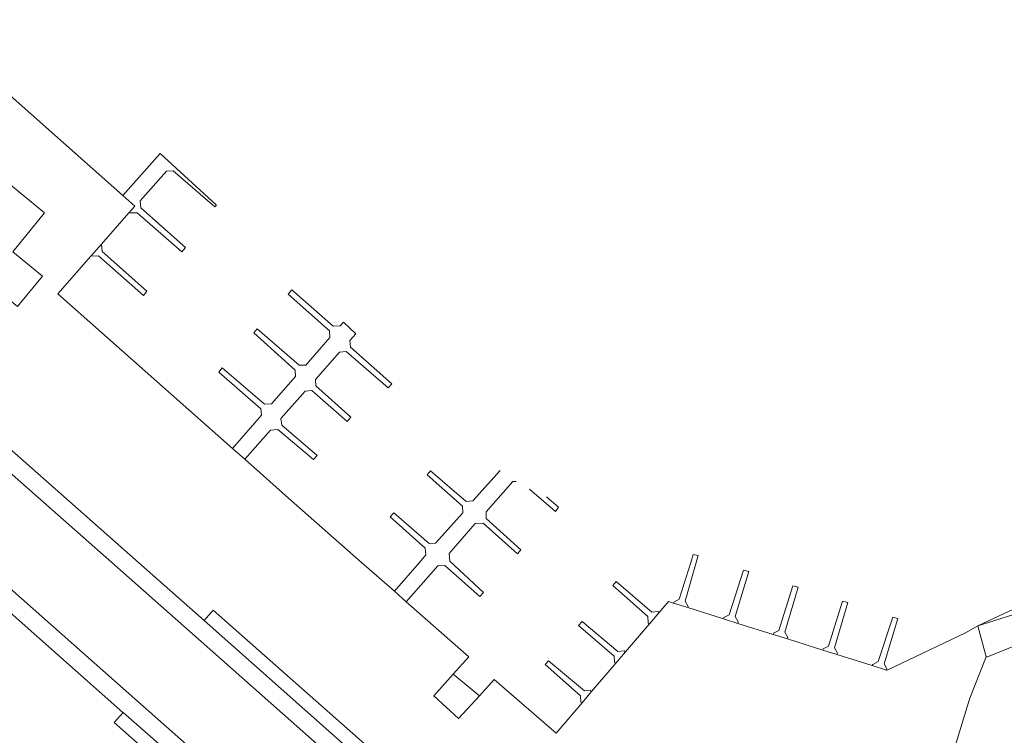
# Model space of a CAD drawing. Header units: metres. Extents: x 89888 to 94270, y 464165 to 468904.
# Tile 182 of 256: x 93624 to 93738, y 466230 to 466313. Entities that reach past the tile are written whole.
import ezdxf

# ---------------------------------------------------------------- set-up
doc = ezdxf.new("R2010")
doc.units = ezdxf.units.M
for name, color, linetype, lineweight in [('B_BEBOUWINGSGRENS_0', 251, 'CONTINUOUS', 13), ('G_GRENS_ALGEMEEN_0', 251, 'CONTINUOUS', 13), ('K_STEIGER_1', 251, 'CONTINUOUS', 13), ('T_CULTUURGRENS_0', 251, 'CONTINUOUS', 13), ('T_HEK_LIJN_0', 251, 'CONTINUOUS', 13), ('V_WEGGRENS_0', 251, 'CONTINUOUS', 13), ('W_WALBESCHERMING_LIJN_0', 251, 'CONTINUOUS', 13), ('W_WATERGRENS_0', 251, 'CONTINUOUS', 13)]:
    doc.layers.add(name, color=color, linetype=linetype, lineweight=lineweight)

# ---------------------------------------------------------------- blocks, each defined once
blk = doc.blocks.new('OGT_BLOK3_ACAD_1_FMEBLOCK25')
at = {"layer": 'K_STEIGER_1'}
for points in [[(2.97, 6.97), (2.97, 6.97), (-0.16, 3.46), (-0.93, 3.42), (-5.05, 6.93), (-5.45, 6.48), (-1.39, 2.87), (-1.34, 2.1), (-4.49, -1.41), (-5.24, -1.43), (-9.32, 2.1), (-9.71, 1.62), (-5.68, -1.98), (-5.59, -2.76), (-6.34, -3.63), (-9.23, -6.97)], [(-2.85, -3.49), (-2.92, -2.6), (0.11, 0.87), (1, 0.91), (4.97, -2.65), (5.37, -2.18), (1.37, 1.44), (1.38, 2.21), (4.44, 5.72), (4.81, 5.72)], [(6.37, 4.81), (9.35, 2.26), (9.71, 2.74), (8.33, 3.96)]]:
    blk.add_lwpolyline(points, dxfattribs=at)

msp = doc.modelspace()

# ---------------------------------------------------------------- linework, layer by layer
at = {"layer": 'B_BEBOUWINGSGRENS_0'}
msp.add_lwpolyline([(93611.44, 466289.66), (93623.82, 466279.53), (93626.7, 466283.04), (93623.26, 466285.85), (93626.95, 466290.36), (93618, 466297.68), (93611.44, 466289.66)], dxfattribs=at)
at = {"layer": 'G_GRENS_ALGEMEEN_0'}
msp.add_line((93674.76, 466231.98), (93671.9, 466234.6), dxfattribs=at)
at = {"layer": 'K_STEIGER_1'}
for points in [[(93646.75, 466291.28), (93640.28, 466297.22), (93635.97, 466292.35)], [(93636.69, 466290.37), (93637.65, 466290.36), (93642.81, 466285.86), (93643.21, 466286.36), (93638.07, 466290.93), (93637.98, 466291.74), (93641.01, 466295.16), (93641.8, 466295.22), (93646.62, 466291.05), (93646.8, 466291.24)], [(93632.27, 466285.35), (93633.15, 466285.38), (93638.35, 466280.83), (93638.74, 466281.31), (93633.61, 466285.91), (93633.5, 466286.74)], [(93662.88, 466276.41), (93661.45, 466277.73), (93661.08, 466277.31), (93660.28, 466277.26), (93655.48, 466281.46), (93655.07, 466280.98), (93659.83, 466276.72), (93659.89, 466275.96), (93657.11, 466272.79), (93656.34, 466272.76), (93651.49, 466276.97), (93651.1, 466276.52), (93655.87, 466272.21), (93655.93, 466271.47), (93653.15, 466268.3), (93652.35, 466268.27), (93647.47, 466272.45), (93647.08, 466271.97), (93651.9, 466267.75), (93652, 466266.99), (93648.66, 466263.15)], [(93650.05, 466261.91), (93653.05, 466265.28), (93653.87, 466265.34), (93658.01, 466261.88), (93658.42, 466262.35), (93654.33, 466265.86), (93654.22, 466266.63), (93657.05, 466269.79), (93657.79, 466269.83), (93661.87, 466266.28), (93662.31, 466266.77), (93658.28, 466270.37), (93658.23, 466271.13), (93661.02, 466274.27), (93661.79, 466274.35), (93666.61, 466270.16), (93667.03, 466270.62), (93662.28, 466274.84), (93662.18, 466275.62), (93662.88, 466276.41)], [(93668.71, 466245.46), (93672.36, 466249.61), (93673.16, 466249.65), (93677.2, 466246.08), (93677.63, 466246.54), (93673.73, 466250.14)], [(93702.21, 466250), (93702.43, 466250.78), (93701.86, 466250.92), (93701.57, 466250), (93700.25, 466245.75), (93699.61, 466245.42), (93699.58, 466245.3)], [(93701.24, 466244.78), (93701.29, 466244.91), (93700.93, 466245.54), (93702.21, 466250)], [(93707, 466242.96), (93707.05, 466243.12), (93706.69, 466243.77), (93708.27, 466248.95), (93707.68, 466249.1), (93706.01, 466243.95), (93705.38, 466243.64), (93705.35, 466243.48)], [(93697.92, 466244.22), (93697.78, 466244.33), (93697.08, 466244.27), (93692.96, 466247.8), (93692.56, 466247.34), (93696.62, 466243.75), (93696.67, 466243.03), (93696.81, 466242.92)], [(93712.73, 466241.17), (93712.78, 466241.31), (93712.43, 466241.95), (93713.96, 466247.13), (93713.36, 466247.31), (93711.74, 466242.14), (93711.12, 466241.83), (93711.09, 466241.68)], [(93718.46, 466239.36), (93718.51, 466239.5), (93718.16, 466240.15), (93719.72, 466245.36), (93719.1, 466245.51), (93717.48, 466240.33), (93716.85, 466240.03), (93716.82, 466239.88)], [(93724.16, 466237.57), (93724.21, 466237.71), (93723.9, 466238.29), (93725.5, 466243.52), (93724.91, 466243.67), (93723.22, 466238.54), (93722.59, 466238.21), (93722.54, 466238.08)], [(93694.04, 466239.67), (93693.88, 466239.8), (93693.14, 466239.73), (93689.02, 466243.18), (93688.61, 466242.72), (93692.72, 466239.17), (93692.76, 466238.45), (93692.91, 466238.35)], [(93690.12, 466235.08), (93689.97, 466235.19), (93689.28, 466235.16), (93685.15, 466238.65), (93684.74, 466238.2), (93688.84, 466234.61), (93688.87, 466233.86), (93689.01, 466233.77)]]:
    msp.add_lwpolyline(points, dxfattribs=at)
at = {"layer": 'T_CULTUURGRENS_0'}
for points in [[(93848.61, 466307.63), (93846.45, 466306.16), (93843.24, 466302.59), (93840.27, 466297.78), (93838.29, 466293.17), (93835.93, 466288.56), (93833, 466285.34), (93829.22, 466282.9), (93822.2, 466279.19), (93814.02, 466275.24), (93807.28, 466272.02), (93801.25, 466269.25), (93794.03, 466265.52), (93789.96, 466263.57), (93785.11, 466261.24), (93777.38, 466257.65), (93770.04, 466254.16), (93760.69, 466250), (93758.32, 466248.95), (93748.7, 466244.65), (93741.46, 466241.36), (93735.84, 466239.11), (93735.68, 466239.08)], [(93740.86, 466244.59), (93734.74, 466242.66)]]:
    msp.add_lwpolyline(points, dxfattribs=at)
at = {"layer": 'T_HEK_LIJN_0'}
for points in [[(93670.79, 466222.97), (93646.42, 466244.48), (93645.39, 466243.31)], [(93733.79, 466234.32), (93732.62, 466230.43), (93726.46, 466210.08)]]:
    msp.add_lwpolyline(points, dxfattribs=at)
at = {"layer": 'V_WEGGRENS_0'}
for p, q in [((93665.99, 466225.01), (93645.39, 466243.31)), ((93735.68, 466239.08), (93734.74, 466242.66)), ((93644.02, 466241.77), (93664.64, 466223.52)), ((93733.79, 466234.32), (93735.68, 466239.08)), ((93635.98, 466232.68), (93636.01, 466232.65))]:
    msp.add_line(p, q, dxfattribs=at)
for points in [[(93645.39, 466243.31), (93637.8, 466250), (93604.21, 466279.63)], [(93602.84, 466278.08), (93634.69, 466250), (93644.02, 466241.77)], [(93637.36, 466234.24), (93619.54, 466250), (93596.23, 466270.61)], [(93594.88, 466269.08), (93602.39, 466262.43), (93605.21, 466259.93), (93616.42, 466250), (93635.98, 466232.68)], [(93661.93, 466212.59), (93657.97, 466216.05), (93637.36, 466234.24)], [(93660.66, 466200.86), (93660.98, 466202.34), (93656.35, 466206.52), (93659.32, 466209.99), (93634.98, 466231.52), (93636.01, 466232.65)], [(93636.01, 466232.65), (93667.66, 466204.87), (93669.65, 466203.14), (93670.07, 466203.56), (93670.64, 466202.74), (93671.05, 466201.62)]]:
    msp.add_lwpolyline(points, dxfattribs=at)
at = {"layer": 'W_WALBESCHERMING_LIJN_0'}
for p, q in [((93633.5, 466286.74), (93636.69, 466290.37)), ((93632.27, 466285.35), (93633.5, 466286.74)), ((93650.05, 466261.91), (93648.66, 466263.15)), ((93668.71, 466245.46), (93667.35, 466246.66)), ((93701.24, 466244.78), (93699.58, 466245.3)), ((93705.35, 466243.48), (93701.24, 466244.78)), ((93734.74, 466242.66), (93739.41, 466244.87)), ((93697.92, 466244.22), (93696.81, 466242.92)), ((93707, 466242.96), (93705.35, 466243.48)), ((93696.81, 466242.92), (93694.04, 466239.67)), ((93711.09, 466241.68), (93707, 466242.96)), ((93712.73, 466241.17), (93711.09, 466241.68)), ((93716.82, 466239.88), (93712.73, 466241.17)), ((93718.46, 466239.36), (93716.82, 466239.88)), ((93694.04, 466239.67), (93692.91, 466238.35)), ((93722.54, 466238.08), (93718.46, 466239.36)), ((93692.91, 466238.35), (93690.12, 466235.08)), ((93724.16, 466237.57), (93722.54, 466238.08)), ((93671.9, 466234.6), (93674.14, 466237.08)), ((93677.17, 466234.6), (93674.76, 466231.98)), ((93690.12, 466235.08), (93689.01, 466233.77))]:
    msp.add_line(p, q, dxfattribs=at)
for points in [[(93635.97, 466292.35), (93625.35, 466301.78), (93613.02, 466312.67)], [(93636.69, 466290.37), (93637.35, 466291.12), (93635.97, 466292.35)], [(93648.66, 466263.15), (93628.48, 466281.03), (93632.27, 466285.35)], [(93667.35, 466246.66), (93663.55, 466250), (93655.13, 466257.42), (93650.05, 466261.91)], [(93674.14, 466237.08), (93675.95, 466239.09), (93668.71, 466245.46)], [(93699.58, 466245.3), (93698.99, 466245.48), (93697.92, 466244.22)], [(93734.74, 466242.66), (93733.29, 466241.88), (93724.27, 466237.54), (93724.16, 466237.57)], [(93689.01, 466233.77), (93686.02, 466230.27), (93678.88, 466236.46), (93677.17, 466234.6)]]:
    msp.add_lwpolyline(points, dxfattribs=at)
at = {"layer": 'W_WATERGRENS_0'}
msp.add_line((93674.14, 466237.08), (93677.17, 466234.6), dxfattribs=at)

# ---------------------------------------------------------------- block references
at = {"layer": 'K_STEIGER_1'}
msp.add_blockref('OGT_BLOK3_ACAD_1_FMEBLOCK25', (93676.58, 466253.63), dxfattribs=at)

doc.saveas('drawing.dxf')
